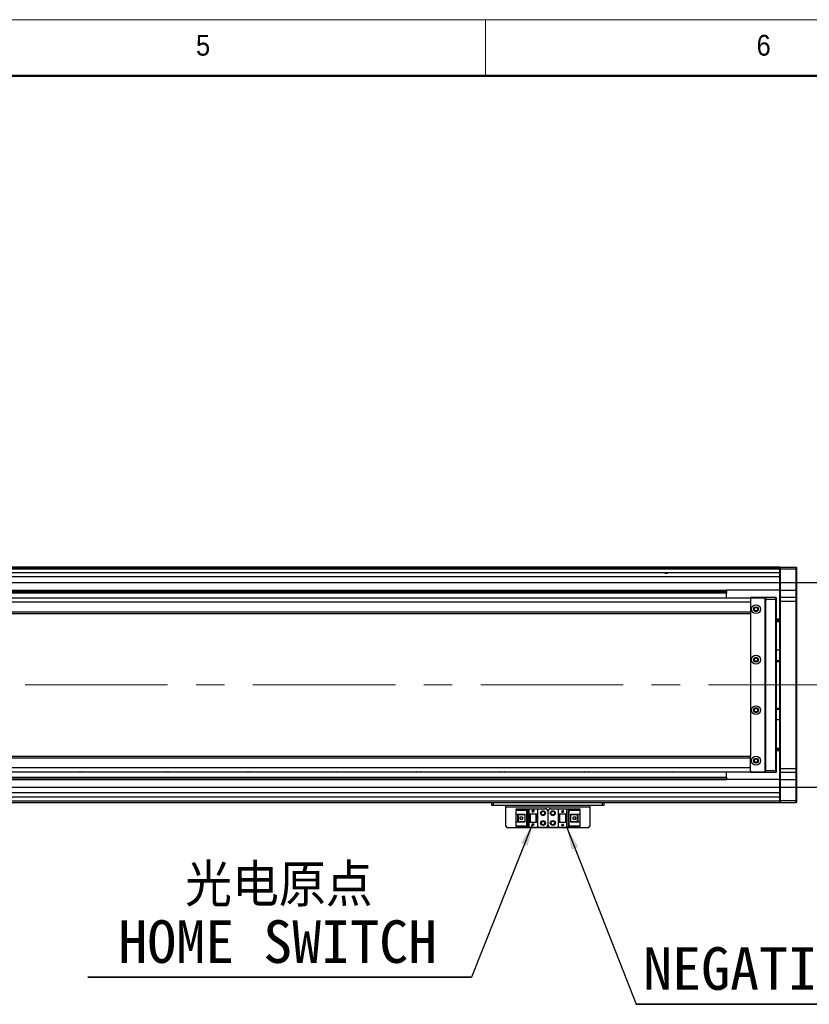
# Model space of a CAD drawing. Header units: millimetres. Extents: x 40 to 3320, y 40 to 2336.
# Tile 8 of 9: x 1747 to 2311, y 1634 to 2336. Entities that reach past the tile are written whole.
import ezdxf

# ---------------------------------------------------------------- set-up
doc = ezdxf.new("R2010")
doc.units = ezdxf.units.MM
doc.header["$LTSCALE"] = 8
doc.linetypes.add('CENTERX2', pattern=[20.32, 12.7, -2.54, 2.54, -2.54])
doc.layers.add('DIMNS', color=7, linetype='Continuous')
doc.styles.add('SLDTEXTSTYLE0', font='Gothic.ttf', dxfattribs={"width": 0.913})
doc.styles.add('SLDTEXTSTYLE7', font='txt')
doc.styles.add('SLDTEXTSTYLE8', font='txt', dxfattribs={"bigfont": 'bigfont'})
doc.dimstyles.new('SLDDIMSTYLE0', dxfattribs={"dimtxt": 30.4, "dimasz": 16, "dimexe": 0, "dimexo": 0.0625, "dimgap": 7.6, "dimtad": 2, "dimdec": 1, "dimrnd": 1e-09, "dimzin": 4, "dimdsep": 46, "dimtxsty": 'SLDTEXTSTYLE7', "dimsah": 1, "dimcen": 0.09, "dimadec": 0, "dimazin": 1, "dimtfac": 1, "dimtdec": 1, "dimtmove": 0, "dimatfit": 0, "dimfxl": 0, "dimfrac": 2, "dimtolj": 1, "dimtzin": 12, "dimarcsym": 0})
doc.dimstyles.new('SLDDIMSTYLE4', dxfattribs={"dimtxt": 0.18, "dimasz": 16, "dimexe": 0, "dimexo": 0.0625, "dimgap": 0, "dimtad": 0, "dimtih": 1, "dimtoh": 1, "dimdec": 0, "dimrnd": 1e-09, "dimzin": 0, "dimdsep": 46, "dimtxsty": 'Standard', "dimsah": 1, "dimcen": 0.09, "dimadec": 0, "dimazin": 0, "dimtfac": 16, "dimtdec": 0, "dimtofl": 0, "dimtmove": 0, "dimatfit": 3, "dimfxl": 0, "dimfrac": 2, "dimtolj": 1, "dimtzin": 0, "dimarcsym": 0})

# ---------------------------------------------------------------- blocks, each defined once
blk = doc.blocks.new('_D')
at = {"layer": 'DIMNS'}
for p, q in [((2396.7, 1934.5), (2396.7, 1966.5)), ((1372.05, 1934.5), (2404.7, 1934.5)), ((2396.7, 1934.5), (2396.7, 1788.5)), ((1372.05, 1788.5), (2404.7, 1788.5)), ((2396.7, 1788.5), (2396.7, 1756.5))]:
    blk.add_line(p, q, dxfattribs=at)
for points in [[(2396.7, 1934.5), (2399.1, 1950.5), (2394.3, 1950.5)], [(2396.7, 1788.5), (2394.3, 1772.5), (2399.1, 1772.5)]]:
    blk.add_solid(points, dxfattribs=at)
at = {"layer": 'DIMNS', "insert": (2356.81, 1813.97), "char_height": 30.4, "attachment_point": 1, "rotation": 90, "style": 'SLDTEXTSTYLE7'}
blk.add_mtext('146.0', dxfattribs=at)
blk = doc.blocks.new('SW_NOTE_4')
at = {"layer": 'DIMNS', "color": 0}
for p, q in [((-273.82, 0), (0, 0)), ((0, 0), (-273.82, 0)), ((-273.82, 0), (0, 0)), ((0, 0), (-273.82, 0)), ((-273.82, 0), (0, 0)), ((0, 0), (-273.82, 0))]:
    blk.add_line(p, q, dxfattribs=at)
at = {"layer": 'DIMNS', "color": 0, "char_height": 30.4, "attachment_point": 2}
for s, insert, style in [('光电原点', (-137.56, 80.72), 'SLDTEXTSTYLE8'), ('HOME SWITCH', (-138.37, 40.52), 'SLDTEXTSTYLE7')]:
    blk.add_mtext(s, dxfattribs=dict(at, insert=insert, style=style))
blk = doc.blocks.new('SW_NOTE_5')
at = {"layer": 'DIMNS', "color": 0}
for p, q in [((0, 0), (450.57, 0)), ((450.57, 0), (0, 0)), ((0, 0), (450.57, 0)), ((450.57, 0), (0, 0)), ((0, 0), (450.57, 0)), ((450.57, 0), (0, 0))]:
    blk.add_line(p, q, dxfattribs=at)
at = {"layer": 'DIMNS', "color": 0, "char_height": 30.4, "attachment_point": 2}
for s, insert, style in [('光电负限位', (224.86, 80.95), 'SLDTEXTSTYLE8'), ('NEGATIVE LIMIT SWITCH', (222.03, 40.75), 'SLDTEXTSTYLE7')]:
    blk.add_mtext(s, dxfattribs=dict(at, insert=insert, style=style))

msp = doc.modelspace()

# ---------------------------------------------------------------- linework, layer by layer
at = {"color": 7, "linetype": 'Continuous', "lineweight": 18}
for p, q in [((3320, 2336), (40, 2336)), ((2080, 2296), (2080, 2336)), ((80, 2296), (3280, 2296))]:
    msp.add_line(p, q, dxfattribs=at)
at = {"color": 7, "linetype": 'Continuous', "lineweight": 50}
msp.add_line((3280, 2296), (80, 2296), dxfattribs=at)
at = {"color": 7, "linetype": 'Continuous', "lineweight": 25}
for p, q in [((2289.8893862, 1945.5025705), (1347.8893995, 1945.5025705)), ((2289.8893862, 1945.2025729), (2290.189436, 1945.5025705)), ((2289.8893862, 1945.5025705), (2289.8893862, 1945.2025729)), ((2290.189436, 1945.5025705), (2290.189436, 1944.0025749)), ((2290.189436, 1945.5025705), (2301.5894204, 1945.5025705)), ((2301.5894204, 1944.0025749), (2301.5894204, 1945.5025705)), ((2301.5894204, 1945.5025705), (2301.889351, 1945.2025729)), ((1347.8893995, 1945.3025746), (2171.8894153, 1945.3025746)), ((1347.8893995, 1945.1025712), (2171.8894153, 1945.1025712)), ((2289.8893862, 1945.0025695), (1347.8893995, 1945.0025695)), ((2289.8893862, 1944.0025749), (1347.8893995, 1944.0025749)), ((2289.8893862, 1941.5074351), (1376.8893986, 1941.5074351)), ((2171.8894153, 1945.3025746), (2171.8894153, 1945.1025712)), ((2171.8894153, 1945.0025695), (2171.8894153, 1945.1025712)), ((2289.8893862, 1944.0025749), (2289.8893862, 1945.2025729)), ((2289.8893862, 1944.0025749), (2290.189436, 1944.0025749)), ((2289.8893862, 1929.0025743), (2289.8893862, 1944.0025749)), ((2301.5894204, 1944.0025749), (2290.189436, 1944.0025749)), ((2290.189436, 1944.0025749), (2290.189436, 1929.0025743)), ((2301.5894204, 1929.0025743), (2301.5894204, 1944.0025749)), ((2301.5894204, 1944.0025749), (2301.889351, 1944.0025749)), ((2301.889351, 1945.2025729), (2301.889351, 1944.0025749)), ((2301.889351, 1944.0025749), (2301.889351, 1929.0025743)), ((1379.6856909, 1927.3054736), (2251.8893986, 1927.3054736)), ((1379.7179818, 1927.612676), (2251.8893986, 1927.612676)), ((1379.8317819, 1928.695372), (2251.8893986, 1928.695372)), ((1379.8640727, 1929.0025743), (2251.8893986, 1929.0025743)), ((2251.8893986, 1929.0025743), (2251.8893986, 1928.695372)), ((2289.8893862, 1929.0025743), (2251.8893986, 1929.0025743)), ((2251.8893986, 1928.695372), (2251.8893986, 1927.612676)), ((2251.8893986, 1927.612676), (2251.8893986, 1927.3054736)), ((2251.8893986, 1923.5025706), (2251.8893986, 1927.3054736)), ((2289.8893862, 1929.0025743), (2290.189436, 1929.0025743)), ((2289.8893862, 1923.7025703), (2289.8893862, 1929.0025743)), ((2290.189436, 1929.0025743), (2290.189436, 1924.0025717)), ((2290.189436, 1929.0025743), (2301.5894204, 1929.0025743)), ((2301.5894204, 1924.0025717), (2301.5894204, 1929.0025743)), ((2301.5894204, 1929.0025743), (2301.889351, 1929.0025743)), ((2301.889351, 1929.0025743), (2301.889351, 1923.7025703)), ((2268.8893586, 1923.5025706), (234.8894387, 1923.5025706)), ((2268.8893586, 1920.5025683), (234.8894387, 1920.5025683)), ((2269.1894084, 1924.0025717), (2268.8893586, 1923.7025703)), ((2268.8893586, 1923.5025706), (2268.8893586, 1923.7025703)), ((2269.1894084, 1923.7025703), (2268.8893586, 1923.7025703)), ((2269.3894416, 1923.5025706), (2268.8893586, 1923.0025734)), ((2268.8893586, 1923.5025706), (2268.8893586, 1923.0025734)), ((2268.8893586, 1923.0025734), (2268.8893586, 1922.8642459)), ((2268.8893586, 1922.8642459), (2268.8893586, 1920.5025683)), ((2268.8893586, 1920.5025683), (2268.8893586, 1913.502569)), ((2269.1894084, 1923.7025703), (2269.1894084, 1924.0025717)), ((2269.1894084, 1924.0025717), (2279.8893958, 1924.0025717)), ((2279.8893958, 1923.7025703), (2269.1894084, 1923.7025703)), ((2269.1894084, 1923.7025703), (2269.1894084, 1923.302571)), ((2278.889349, 1923.5025706), (2269.3894416, 1923.5025706)), ((2279.389432, 1923.0025734), (2278.889349, 1923.5025706)), ((2279.389432, 1800.00257), (2279.389432, 1923.0025734)), ((2279.8893958, 1922.5025723), (2279.8893958, 1924.0025717)), ((2279.8893958, 1924.0025717), (2287.0893984, 1924.0025717)), ((2287.0893984, 1922.5025723), (2279.8893958, 1922.5025723)), ((2279.8893958, 1800.502571), (2279.8893958, 1922.5025723)), ((2287.0893984, 1922.5025723), (2287.0893984, 1924.0025717)), ((2287.3894482, 1923.7025703), (2287.0893984, 1924.0025717)), ((2287.3894482, 1922.5025723), (2287.0893984, 1922.5025723)), ((2287.0893984, 1800.502571), (2287.0893984, 1922.5025723)), ((2287.3894482, 1923.7025703), (2287.3894482, 1922.5025723)), ((2287.3894482, 1922.5025723), (2287.3894482, 1800.502571)), ((2290.189436, 1924.0025717), (2289.8893862, 1923.7025703)), ((2289.8893862, 1921.002573), (2289.8893862, 1923.7025703)), ((2290.189436, 1921.002573), (2289.8893862, 1921.002573)), ((2289.8893862, 1802.0025703), (2289.8893862, 1921.002573)), ((2290.189436, 1924.0025717), (2290.189436, 1921.002573)), ((2290.189436, 1924.0025717), (2301.5894204, 1924.0025717)), ((2301.5894204, 1921.002573), (2290.189436, 1921.002573)), ((2290.189436, 1921.002573), (2290.189436, 1802.0025703)), ((2301.5894204, 1921.002573), (2301.5894204, 1924.0025717)), ((2301.5894204, 1924.0025717), (2301.889351, 1923.7025703)), ((2301.5894204, 1921.002573), (2301.889351, 1921.002573)), ((2301.5894204, 1802.0025703), (2301.5894204, 1921.002573)), ((2301.889351, 1923.7025703), (2301.889351, 1921.002573)), ((2301.889351, 1921.002573), (2301.889351, 1802.0025703)), ((2268.8893586, 1913.502569), (234.8894387, 1913.502569)), ((234.8894387, 1912.502567), (2268.8893586, 1912.502567)), ((2268.8893586, 1913.502569), (2268.8893586, 1912.502567)), ((2268.8893586, 1912.502567), (2268.8893586, 1810.5025763)), ((2289.8893862, 1908.50257), (2287.3894482, 1908.50257)), ((2289.8893862, 1906.5025734), (2287.3894482, 1906.5025734)), ((2287.3894482, 1886.502572), (2289.8893862, 1886.502572)), ((2287.3894482, 1879.0025717), (2289.8893862, 1879.0025717)), ((2289.8893862, 1878.0025716), (2287.3894482, 1878.0025716)), ((2287.3894482, 1845.0025717), (2289.8893862, 1845.0025717)), ((2289.8893862, 1844.0025716), (2287.3894482, 1844.0025716)), ((2289.8893862, 1836.5025713), (2287.3894482, 1836.5025713)), ((2287.3894482, 1816.5025699), (2289.8893862, 1816.5025699)), ((2289.8893862, 1814.5025733), (2287.3894482, 1814.5025733)), ((2268.8893586, 1810.5025763), (234.8894387, 1810.5025763)), ((234.8894387, 1809.5025743), (2268.8893586, 1809.5025743)), ((2268.8893586, 1809.5025743), (2268.8893586, 1810.5025763)), ((2268.8893586, 1802.502575), (2268.8893586, 1809.5025743)), ((234.8894387, 1802.502575), (2268.8893586, 1802.502575)), ((234.8894387, 1799.5025727), (2268.8893586, 1799.5025727)), ((2251.8893986, 1795.6996697), (2251.8893986, 1799.5025727)), ((2268.8893586, 1800.1408974), (2268.8893586, 1802.502575)), ((2268.8893586, 1800.1408974), (2268.8893586, 1800.00257)), ((2268.8893586, 1800.00257), (2269.3894416, 1799.5025727)), ((2268.8893586, 1799.5025727), (2268.8893586, 1800.00257)), ((2268.8893586, 1799.302573), (2268.8893586, 1799.5025727)), ((2268.8893586, 1799.302573), (2269.1894084, 1799.302573)), ((2268.8893586, 1799.302573), (2269.1894084, 1799.0025717)), ((2269.1894084, 1799.7025723), (2269.1894084, 1799.302573)), ((2269.1894084, 1799.302573), (2279.8893958, 1799.302573)), ((2269.1894084, 1799.0025717), (2269.1894084, 1799.302573)), ((2279.8893958, 1799.0025717), (2269.1894084, 1799.0025717)), ((2269.3894416, 1799.5025727), (2278.889349, 1799.5025727)), ((2278.889349, 1799.5025727), (2279.389432, 1800.00257)), ((2279.8893958, 1800.502571), (2287.0893984, 1800.502571)), ((2279.8893958, 1799.0025717), (2279.8893958, 1800.502571)), ((2287.0893984, 1799.0025717), (2279.8893958, 1799.0025717)), ((2287.3894482, 1800.502571), (2287.0893984, 1800.502571)), ((2287.0893984, 1799.0025717), (2287.0893984, 1800.502571)), ((2287.3894482, 1799.302573), (2287.0893984, 1799.0025717)), ((2287.3894482, 1800.502571), (2287.3894482, 1799.302573)), ((2290.189436, 1802.0025703), (2289.8893862, 1802.0025703)), ((2289.8893862, 1799.302573), (2289.8893862, 1802.0025703)), ((2290.189436, 1799.0025717), (2289.8893862, 1799.302573)), ((2289.8893862, 1794.002569), (2289.8893862, 1799.302573)), ((2290.189436, 1802.0025703), (2301.5894204, 1802.0025703)), ((2290.189436, 1802.0025703), (2290.189436, 1799.0025717)), ((2301.5894204, 1799.0025717), (2290.189436, 1799.0025717)), ((2290.189436, 1799.0025717), (2290.189436, 1794.002569)), ((2301.5894204, 1802.0025703), (2301.889351, 1802.0025703)), ((2301.5894204, 1799.0025717), (2301.5894204, 1802.0025703)), ((2301.5894204, 1799.0025717), (2301.889351, 1799.302573)), ((2301.5894204, 1794.002569), (2301.5894204, 1799.0025717)), ((2301.889351, 1802.0025703), (2301.889351, 1799.302573)), ((2301.889351, 1799.302573), (2301.889351, 1794.002569)), ((1376.8893986, 1795.6996697), (2251.8893986, 1795.6996697)), ((1376.8893986, 1795.3924673), (2251.8893986, 1795.3924673)), ((1376.8893986, 1794.3097713), (2251.8893986, 1794.3097713)), ((1376.8893986, 1794.002569), (2251.8893986, 1794.002569)), ((2251.8893986, 1795.6996697), (2251.8893986, 1795.3924673)), ((2251.8893986, 1795.3924673), (2251.8893986, 1794.3097713)), ((2251.8893986, 1794.3097713), (2251.8893986, 1794.002569)), ((2289.8893862, 1794.002569), (2251.8893986, 1794.002569)), ((2290.189436, 1794.002569), (2289.8893862, 1794.002569)), ((2289.8893862, 1779.0025684), (2289.8893862, 1794.002569)), ((2290.189436, 1794.002569), (2301.5894204, 1794.002569)), ((2290.189436, 1794.002569), (2290.189436, 1779.0025684)), ((2301.889351, 1794.002569), (2301.5894204, 1794.002569)), ((2301.5894204, 1779.0025684), (2301.5894204, 1794.002569)), ((2301.889351, 1794.002569), (2301.889351, 1779.0025684)), ((2289.8893862, 1777.5025728), (1261.8893984, 1777.5025728)), ((2289.8893862, 1781.4977082), (1376.8893986, 1781.4977082)), ((2084.3893796, 1775.5025687), (2084.3893796, 1777.5025728)), ((2085.3894263, 1777.5025728), (2085.3894263, 1775.5025687)), ((2163.3893758, 1775.5025687), (2163.3893758, 1777.5025728)), ((2164.3894225, 1777.5025728), (2164.3894225, 1775.5025687)), ((2290.189436, 1779.0025684), (2289.8893862, 1779.0025684)), ((2289.8893862, 1777.8025704), (2289.8893862, 1779.0025684)), ((2290.189436, 1777.5025728), (2289.8893862, 1777.8025704)), ((2289.8893862, 1777.8025704), (2289.8893862, 1777.5025728)), ((2290.189436, 1779.0025684), (2301.5894204, 1779.0025684)), ((2290.189436, 1779.0025684), (2290.189436, 1777.5025728)), ((2301.5894204, 1777.5025728), (2290.189436, 1777.5025728)), ((2301.889351, 1779.0025684), (2301.5894204, 1779.0025684)), ((2301.5894204, 1777.5025728), (2301.5894204, 1779.0025684)), ((2301.889351, 1777.8025704), (2301.5894204, 1777.5025728)), ((2301.889351, 1779.0025684), (2301.889351, 1777.8025704)), ((2085.3894263, 1775.5025687), (2084.3893796, 1775.5025687)), ((2163.3893758, 1775.5025687), (2085.3894263, 1775.5025687)), ((2094.38937, 1775.5025687), (2094.38937, 1774.5025742)), ((2094.38937, 1774.5025742), (2154.3893724, 1774.5025742)), ((2094.38937, 1760.7025715), (2094.38937, 1774.5025742)), ((2101.6893893, 1772.4025684), (2101.6893893, 1773.2025745)), ((2101.6893893, 1773.2025745), (2110.8894258, 1773.2025745)), ((2101.6893893, 1772.4025684), (2101.6893893, 1771.9025748)), ((2109.9893957, 1772.4025684), (2101.6893893, 1772.4025684)), ((2109.4893723, 1771.9025748), (2101.6893893, 1771.9025748)), ((2101.6893893, 1769.3025681), (2101.6893893, 1771.9025748)), ((2109.4893723, 1771.9025748), (2109.9893957, 1772.4025684)), ((2109.4893723, 1761.1025708), (2109.4893723, 1771.9025748)), ((2109.9893957, 1760.6025698), (2109.9893957, 1772.4025684)), ((2110.8894258, 1773.2025745), (2110.8894258, 1769.5025715)), ((2110.8894258, 1773.2025745), (2116.8894082, 1773.2025745)), ((2113.2894068, 1771.7025715), (2113.4893804, 1771.7025715)), ((2113.8893872, 1770.5025735), (2113.2894068, 1771.7025715)), ((2113.4893804, 1772.1025708), (2114.289394, 1772.1025708)), ((2113.4893804, 1771.7025715), (2113.4893804, 1772.1025708)), ((2114.4894272, 1771.7025715), (2113.8893872, 1770.5025735)), ((2114.289394, 1772.1025708), (2114.289394, 1771.7025715)), ((2114.289394, 1771.7025715), (2114.4894272, 1771.7025715)), ((2116.8894082, 1773.2025745), (2116.8894082, 1769.5025715)), ((2116.8894082, 1773.2025745), (2122.3894268, 1773.2025745)), ((2124.389401, 1771.2025705), (2124.389401, 1761.8025752)), ((2126.3893753, 1773.2025745), (2131.8893939, 1773.2025745)), ((2131.8893939, 1769.5025715), (2131.8893939, 1773.2025745)), ((2131.8893939, 1773.2025745), (2137.8893762, 1773.2025745)), ((2134.2893749, 1770.9025728), (2134.8894149, 1772.1025708)), ((2134.4894081, 1770.9025728), (2134.2893749, 1770.9025728)), ((2134.4894081, 1770.5025735), (2134.4894081, 1770.9025728)), ((2135.2894216, 1770.5025735), (2134.4894081, 1770.5025735)), ((2134.8894149, 1772.1025708), (2135.4893952, 1770.9025728)), ((2135.2894216, 1770.9025728), (2135.2894216, 1770.5025735)), ((2135.4893952, 1770.9025728), (2135.2894216, 1770.9025728)), ((2137.8893762, 1769.5025715), (2137.8893762, 1773.2025745)), ((2137.8893762, 1773.2025745), (2147.0894128, 1773.2025745)), ((2147.0894128, 1772.4025684), (2138.7894064, 1772.4025684)), ((2138.7894064, 1772.4025684), (2139.2893701, 1771.9025748)), ((2138.7894064, 1772.4025684), (2138.7894064, 1760.6025698)), ((2139.2893701, 1771.9025748), (2139.2893701, 1761.1025708)), ((2147.0894128, 1771.9025748), (2139.2893701, 1771.9025748)), ((2147.0894128, 1773.2025745), (2147.0894128, 1772.4025684)), ((2147.0894128, 1771.9025748), (2147.0894128, 1772.4025684)), ((2147.0894128, 1771.9025748), (2147.0894128, 1769.3025681)), ((2154.3893724, 1774.5025742), (2154.3893724, 1775.5025687)), ((2154.3893724, 1774.5025742), (2154.3893724, 1760.7025715)), ((2164.3894225, 1775.5025687), (2163.3893758, 1775.5025687)), ((2101.6893893, 1769.3025681), (2107.8894048, 1769.3025681)), ((2101.6893893, 1763.7025702), (2101.6893893, 1769.3025681)), ((2101.6893893, 1761.1025708), (2101.6893893, 1763.7025702)), ((2107.8894048, 1763.7025702), (2101.6893893, 1763.7025702)), ((2102.9894262, 1763.7025702), (2102.9894262, 1769.3025681)), ((2103.48939, 1768.9525696), (2103.48939, 1769.3025681)), ((2107.8894048, 1768.9525696), (2103.48939, 1768.9525696)), ((2103.48939, 1764.0525686), (2103.48939, 1768.9525696)), ((2103.48939, 1763.7025702), (2103.48939, 1764.0525686)), ((2103.48939, 1764.0525686), (2107.8894048, 1764.0525686)), ((2104.4493824, 1767.3025715), (2104.4493824, 1765.7025742)), ((2106.2893778, 1767.3025715), (2104.4493824, 1767.3025715)), ((2104.4493824, 1765.7025742), (2106.2893778, 1765.7025742)), ((2106.2893778, 1767.3025715), (2106.2893778, 1765.7025742)), ((2107.8894048, 1769.3025681), (2107.8894048, 1763.7025702)), ((2110.8894258, 1769.5025715), (2116.8894082, 1769.5025715)), ((2110.8894258, 1769.5025715), (2110.8894258, 1763.5025742)), ((2110.8894258, 1763.5025742), (2110.8894258, 1759.8025712)), ((2116.8894082, 1763.5025742), (2110.8894258, 1763.5025742)), ((2111.3893896, 1769.5025715), (2111.3893896, 1763.5025742)), ((2111.6893798, 1769.5025715), (2111.6893798, 1763.5025742)), ((2116.0893946, 1763.5025742), (2116.0893946, 1769.5025715)), ((2116.3893848, 1763.5025742), (2116.3893848, 1769.5025715)), ((2116.8894082, 1769.5025715), (2116.8894082, 1763.5025742)), ((2116.8894082, 1763.5025742), (2116.8894082, 1759.8025712)), ((2131.8893939, 1769.5025715), (2137.8893762, 1769.5025715)), ((2131.8893939, 1763.5025742), (2131.8893939, 1769.5025715)), ((2131.8893939, 1759.8025712), (2131.8893939, 1763.5025742)), ((2137.8893762, 1763.5025742), (2131.8893939, 1763.5025742)), ((2132.3894172, 1769.5025715), (2132.3894172, 1763.5025742)), ((2132.6894074, 1769.5025715), (2132.6894074, 1763.5025742)), ((2137.0894223, 1763.5025742), (2137.0894223, 1769.5025715)), ((2137.3894125, 1763.5025742), (2137.3894125, 1769.5025715)), ((2137.8893762, 1763.5025742), (2137.8893762, 1769.5025715)), ((2137.8893762, 1759.8025712), (2137.8893762, 1763.5025742)), ((2140.8893972, 1769.3025681), (2147.0894128, 1769.3025681)), ((2140.8893972, 1763.7025702), (2140.8893972, 1769.3025681)), ((2145.2894121, 1768.9525696), (2140.8893972, 1768.9525696)), ((2140.8893972, 1764.0525686), (2145.2894121, 1764.0525686)), ((2147.0894128, 1763.7025702), (2140.8893972, 1763.7025702)), ((2142.4894243, 1765.7025742), (2142.4894243, 1767.3025715)), ((2144.3294197, 1767.3025715), (2142.4894243, 1767.3025715)), ((2142.4894243, 1765.7025742), (2144.3294197, 1765.7025742)), ((2144.3294197, 1765.7025742), (2144.3294197, 1767.3025715)), ((2145.2894121, 1769.3025681), (2145.2894121, 1768.9525696)), ((2145.2894121, 1768.9525696), (2145.2894121, 1764.0525686)), ((2145.2894121, 1764.0525686), (2145.2894121, 1763.7025702)), ((2145.7893758, 1769.3025681), (2145.7893758, 1763.7025702)), ((2147.0894128, 1769.3025681), (2147.0894128, 1763.7025702)), ((2147.0894128, 1763.7025702), (2147.0894128, 1761.1025708)), ((2094.38937, 1760.7025715), (2095.3894168, 1759.7025695)), ((2153.3893853, 1759.7025695), (2095.3894168, 1759.7025695)), ((2101.6893893, 1761.1025708), (2109.4893723, 1761.1025708)), ((2101.6893893, 1761.1025708), (2101.6893893, 1760.6025698)), ((2101.6893893, 1760.6025698), (2109.9893957, 1760.6025698)), ((2101.6893893, 1759.8025712), (2101.6893893, 1760.6025698)), ((2110.8894258, 1759.8025712), (2101.6893893, 1759.8025712)), ((2109.9893957, 1760.6025698), (2109.4893723, 1761.1025708)), ((2116.8894082, 1759.8025712), (2110.8894258, 1759.8025712)), ((2113.2894068, 1762.1025729), (2113.4893804, 1762.1025729)), ((2113.8893872, 1760.9025749), (2113.2894068, 1762.1025729)), ((2113.4893804, 1762.5025722), (2114.289394, 1762.5025722)), ((2113.4893804, 1762.1025729), (2113.4893804, 1762.5025722)), ((2114.4894272, 1762.1025729), (2113.8893872, 1760.9025749)), ((2114.289394, 1762.5025722), (2114.289394, 1762.1025729)), ((2114.289394, 1762.1025729), (2114.4894272, 1762.1025729)), ((2122.3894268, 1759.8025712), (2116.8894082, 1759.8025712)), ((2131.8893939, 1759.8025712), (2126.3893753, 1759.8025712)), ((2137.8893762, 1759.8025712), (2131.8893939, 1759.8025712)), ((2134.2893749, 1761.3025742), (2134.8894149, 1762.5025722)), ((2134.4894081, 1761.3025742), (2134.2893749, 1761.3025742)), ((2134.4894081, 1760.9025749), (2134.4894081, 1761.3025742)), ((2135.2894216, 1760.9025749), (2134.4894081, 1760.9025749)), ((2134.8894149, 1762.5025722), (2135.4893952, 1761.3025742)), ((2135.2894216, 1761.3025742), (2135.2894216, 1760.9025749)), ((2135.4893952, 1761.3025742), (2135.2894216, 1761.3025742)), ((2147.0894128, 1759.8025712), (2137.8893762, 1759.8025712)), ((2139.2893701, 1761.1025708), (2138.7894064, 1760.6025698)), ((2138.7894064, 1760.6025698), (2147.0894128, 1760.6025698)), ((2139.2893701, 1761.1025708), (2147.0894128, 1761.1025708)), ((2147.0894128, 1760.6025698), (2147.0894128, 1761.1025708)), ((2147.0894128, 1760.6025698), (2147.0894128, 1759.8025712)), ((2153.3893853, 1759.7025695), (2154.3893724, 1760.7025715))]:
    msp.add_line(p, q, dxfattribs=at)
at = {"color": 8, "linetype": 'Continuous', "lineweight": 25}
for p, q in [((2289.8893862, 1938.5074365), (1376.8893986, 1938.5074365)), ((2289.8893862, 1907.5025717), (2287.3894482, 1907.5025717)), ((2289.8893862, 1815.5025716), (2287.3894482, 1815.5025716)), ((2289.8893862, 1784.4977068), (1376.8893986, 1784.4977068)), ((2289.8893862, 1778.5025748), (1261.8893984, 1778.5025748))]:
    msp.add_line(p, q, dxfattribs=at)
at = {"color": 7, "linetype": 'Continuous', "lineweight": 25, "flags": 128}
for points in [[(1790.3687268, 1923.5025706), (1790.5511766, 1923.5601636), (1791.8894201, 1923.7525711)], [(1791.8894201, 1923.7525711), (1793.227604, 1923.5601636), (1793.4101134, 1923.5025706)], [(1850.3687292, 1923.5025706), (1850.551179, 1923.5601636), (1851.8894225, 1923.7525711)], [(1851.8894225, 1923.7525711), (1853.2276064, 1923.5601636), (1853.4101158, 1923.5025706)], [(1910.3687316, 1923.5025706), (1910.5511814, 1923.5601636), (1911.8894249, 1923.7525711)], [(1911.8894249, 1923.7525711), (1913.2276087, 1923.5601636), (1913.4100586, 1923.5025706)], [(1970.3687339, 1923.5025706), (1970.5511838, 1923.5601636), (1971.8894273, 1923.7525711)], [(1971.8894273, 1923.7525711), (1973.2276111, 1923.5601636), (1973.4100609, 1923.5025706)], [(2030.3687363, 1923.5025706), (2030.5511862, 1923.5601636), (2031.88937, 1923.7525711)], [(2031.88937, 1923.7525711), (2033.2276135, 1923.5601636), (2033.4100633, 1923.5025706)], [(2090.3687387, 1923.5025706), (2090.5511885, 1923.5601636), (2091.8893724, 1923.7525711)], [(2091.8893724, 1923.7525711), (2093.2276159, 1923.5601636), (2093.4100657, 1923.5025706)], [(2150.3686815, 1923.5025706), (2150.5511909, 1923.5601636), (2151.8893748, 1923.7525711)], [(2151.8893748, 1923.7525711), (2153.2276183, 1923.5601636), (2153.4100681, 1923.5025706)], [(2210.3686839, 1923.5025706), (2210.5511933, 1923.5601636), (2211.8893772, 1923.7525711)], [(2211.8893772, 1923.7525711), (2213.2276207, 1923.5601636), (2213.4100705, 1923.5025706)], [(1791.8894201, 1799.2525722), (1790.5511766, 1799.4449797), (1790.3687268, 1799.5025727)], [(1793.4101134, 1799.5025727), (1793.227604, 1799.4449797), (1791.8894201, 1799.2525722)], [(1851.8894225, 1799.2525722), (1850.551179, 1799.4449797), (1850.3687292, 1799.5025727)], [(1853.4101158, 1799.5025727), (1853.2276064, 1799.4449797), (1851.8894225, 1799.2525722)], [(1911.8894249, 1799.2525722), (1910.5511814, 1799.4449797), (1910.3687316, 1799.5025727)], [(1913.4100586, 1799.5025727), (1913.2276087, 1799.4449797), (1911.8894249, 1799.2525722)], [(1971.8894273, 1799.2525722), (1970.5511838, 1799.4449797), (1970.3687339, 1799.5025727)], [(1973.4100609, 1799.5025727), (1973.2276111, 1799.4449797), (1971.8894273, 1799.2525722)], [(2031.88937, 1799.2525722), (2030.5511862, 1799.4449797), (2030.3687363, 1799.5025727)], [(2033.4100633, 1799.5025727), (2033.2276135, 1799.4449797), (2031.88937, 1799.2525722)], [(2091.8893724, 1799.2525722), (2090.5511885, 1799.4449797), (2090.3687387, 1799.5025727)], [(2093.4100657, 1799.5025727), (2093.2276159, 1799.4449797), (2091.8893724, 1799.2525722)], [(2151.8893748, 1799.2525722), (2150.5511909, 1799.4449797), (2150.3686815, 1799.5025727)], [(2153.4100681, 1799.5025727), (2153.2276183, 1799.4449797), (2151.8893748, 1799.2525722)], [(2211.8893772, 1799.2525722), (2210.5511933, 1799.4449797), (2210.3686839, 1799.5025727)], [(2213.4100705, 1799.5025727), (2213.2276207, 1799.4449797), (2211.8893772, 1799.2525722)]]:
    msp.add_lwpolyline(points, dxfattribs=at)
at = {"color": 7, "linetype": 'Continuous', "lineweight": 25}
for centre, radius in [((2272.8893986, 1915.5025717), 3.15), ((2272.8893986, 1915.5025717), 1.7), ((2272.8893986, 1915.5025717), 1.6), ((2272.8893986, 1915.5025717), 1.25), ((2272.8893986, 1879.5025717), 3.15), ((2272.8893986, 1879.5025717), 1.7), ((2272.8893986, 1879.5025717), 1.6), ((2272.8893986, 1879.5025717), 1.25), ((2272.8893986, 1843.5025717), 3.15), ((2272.8893986, 1843.5025717), 1.7), ((2272.8893986, 1843.5025717), 1.6), ((2272.8893986, 1843.5025717), 1.25), ((2272.8893986, 1807.5025717), 3.15), ((2272.8893986, 1807.5025717), 1.7), ((2272.8893986, 1807.5025717), 1.6), ((2272.8893986, 1807.5025717), 1.25), ((2120.8893986, 1770.0025717), 1.75), ((2120.8893986, 1770.0025717), 1.25), ((2127.8893986, 1770.0025717), 1.75), ((2127.8893986, 1770.0025717), 1.25), ((2120.8893986, 1763.0025717), 1.75), ((2120.8893986, 1763.0025717), 1.25), ((2127.8893986, 1763.0025717), 1.75), ((2127.8893986, 1763.0025717), 1.25)]:
    msp.add_circle(centre, radius, dxfattribs=at)
for centre, start, end in [((2122.3893986, 1771.2025717), 0, 90), ((2126.3893986, 1771.2025717), 90, 180), ((2122.3893986, 1761.8025717), 270, 0), ((2126.3893986, 1761.8025717), 180, 270)]:
    msp.add_arc(centre, 2, start, end, dxfattribs=at)
msp.add_open_spline([(2210.5393916, 1941.5074351), (2210.5236633, 1941.4986332), (2210.4922488, 1941.4810531), (2210.2502338, 1941.3546451), (2209.8789055, 1941.1910669), (2209.3770418, 1941.0396467), (2208.8221807, 1940.9948857), (2208.3206547, 1941.0641233), (2207.8813684, 1941.1991408), (2207.5092899, 1941.3631009), (2207.2761031, 1941.4870818), (2207.2500882, 1941.5015004), (2207.2393804, 1941.5074351)], degree=3, knots=[0, 0, 0, 0, 0.0970949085, 0.1939299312, 0.2974951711, 0.4111399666, 0.5173855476, 0.6075705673, 0.6998069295, 0.8065997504, 0.9203964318, 1, 1, 1, 1], dxfattribs=at)
at = {"layer": 'DIMNS', "linetype": 'CENTERX2', "lineweight": 18}
msp.add_line((2340.6893986, 1861.5025717), (163.0893986, 1861.5025717), dxfattribs=at)

# ---------------------------------------------------------------- block references
at = {"layer": 'DIMNS'}
for name, p in [('SW_NOTE_4', (2069.9872286, 1653.1289911)), ('SW_NOTE_5', (2187.4840358, 1633.7164751))]:
    msp.add_blockref(name, p, dxfattribs=at)

# ---------------------------------------------------------------- texts
at = {"color": 7, "linetype": 'Continuous', "lineweight": 0, "char_height": 14.8166667, "attachment_point": 1, "style": 'SLDTEXTSTYLE0'}
for s, insert in [('5', (1873.3333333, 2325.1704848)), ('6', (2273.3333333, 2325.1704848))]:
    msp.add_mtext(s, dxfattribs=dict(at, insert=insert))

# ---------------------------------------------------------------- dimensions: what is measured, and where the dimension line sits
at = {"layer": 'DIMNS'}
dim = msp.add_linear_dim(base=(2396.6960345, 1788.5025717), p1=(1361.8893986, 1934.5025717), p2=(1361.8893986, 1788.5025717), angle=90, dimstyle='SLDDIMSTYLE0', dxfattribs=at)
dim.commit()
dim.dimension.update_dxf_attribs({"geometry": '_D', "text_midpoint": (2396.6960345, 1862.4015213), "dimtype": 160})

# ---------------------------------------------------------------- leaders
for points in [[(2113.4893986, 1762.5025717), (2069.9872286, 1653.1289911)], [(2137.8893986, 1759.8025717), (2187.4840358, 1633.7164751)]]:
    msp.add_leader(points, dimstyle='SLDDIMSTYLE4', dxfattribs=at)

doc.saveas('drawing.dxf')
